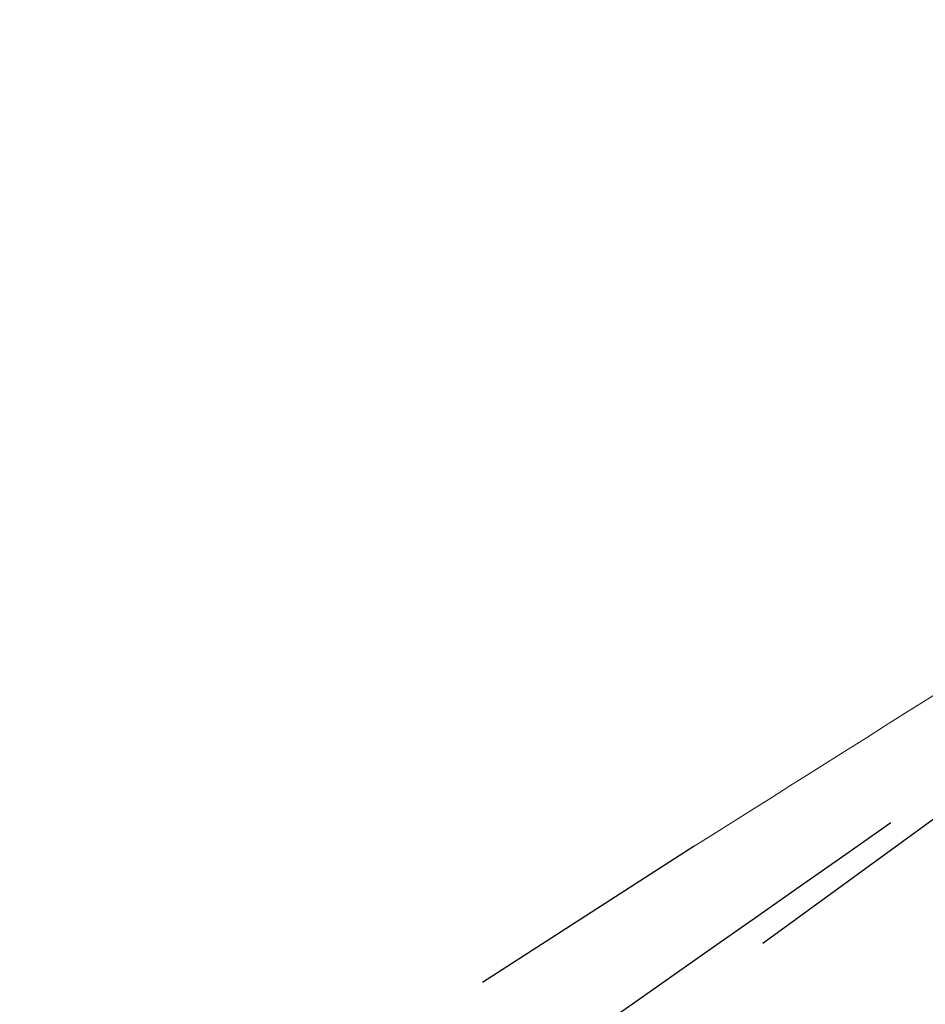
# Model space of a CAD drawing. Header units: millimetres. Extents: x 8 to 473, y 11 to 654.
# Tile 123 of 256: x 409.71233 to 409.71926, y 206.60332 to 206.61086. Entities that reach past the tile are written whole.
import ezdxf

# ---------------------------------------------------------------- set-up
doc = ezdxf.new("R2010")
doc.units = ezdxf.units.MM

msp = doc.modelspace()

# ---------------------------------------------------------------- linework, layer by layer
at = {"color": 7, "linetype": 'Continuous', "lineweight": 30}
for p, q in [((409.7180131, 206.6037935), (411.1340749, 207.63562)), ((409.7174874, 206.604534), (409.7158662, 206.6034924))]:
    msp.add_line(p, q, dxfattribs=at)
at = {"color": 8, "linetype": 'Continuous', "lineweight": 0}
msp.add_open_spline([(408.2711682, 209.8022619), (408.3013116, 209.7888614), (408.3614867, 209.7621102), (408.4530345, 209.7129554), (408.544807, 209.6577361), (408.636593, 209.5961235), (408.728013, 209.5286395), (408.8247695, 209.4507166), (408.9262823, 209.3614004), (409.0316577, 209.2598969), (409.134338, 209.1520483), (409.2337136, 209.0384286), (409.3291778, 208.919748), (409.4198358, 208.7965831), (409.5049597, 208.6697812), (409.5842356, 208.5402866), (409.6573455, 208.4088835), (409.7239906, 208.2763708), (409.7838657, 208.143542), (409.8366648, 208.0111918), (409.8820838, 207.8801137), (409.9198029, 207.7511043), (409.9495525, 207.6249528), (409.970868, 207.5024797), (409.9836384, 207.3843501), (409.9879833, 207.2711205), (409.9839652, 207.1633477), (409.9716621, 207.0615836), (409.9511409, 206.9663899), (409.9224882, 206.8783), (409.8857134, 206.7979583), (409.8411082, 206.7256022), (409.7879721, 206.663087), (409.7464279, 206.622786), (409.7206107, 206.6065038), (409.7174874, 206.604534)], degree=3, knots=[0, 0, 0, 0, 0.026996, 0.053893, 0.080719, 0.107498, 0.134247, 0.160978, 0.193039, 0.225095, 0.257155, 0.289229, 0.321331, 0.353419, 0.385469, 0.41751, 0.449559, 0.48162, 0.513689, 0.545754, 0.577805, 0.609832, 0.641831, 0.673804, 0.705775, 0.737765, 0.769789, 0.801854, 0.833967, 0.866135, 0.898368, 0.930682, 0.963103, 0.995536, 1, 1, 1, 1], dxfattribs=at)
at = {"color": 7, "linetype": 'Continuous', "lineweight": 30}
msp.add_open_spline([(407.3777459, 209.7084109), (407.3678356, 209.6966063), (407.3502159, 209.6756187), (407.32882, 209.646904), (407.3140496, 209.6258366), (407.3048241, 209.61207), (407.2981007, 209.6017466), (407.2926508, 209.593181), (407.2869719, 209.5840456), (407.2776125, 209.568601), (407.2638942, 209.544818), (407.2475332, 209.5140452), (407.2325501, 209.4833269), (407.2209688, 209.4577165), (407.2111601, 209.4346235), (407.2014216, 209.4103273), (407.1900771, 209.379833), (407.1788967, 209.3466442), (407.1692917, 209.3150498), (407.1614593, 209.2869236), (407.1542498, 209.258637), (407.147276, 209.2283347), (407.1407606, 209.1965525), (407.1319947, 209.1478999), (407.1232146, 209.0841959), (407.1165039, 209.0049311), (407.1136499, 208.9218038), (407.1147418, 208.8547421), (407.1171721, 208.804737), (407.1193633, 208.7720135), (407.1220543, 208.7401768), (407.1252246, 208.7088697), (407.1291771, 208.6752714), (407.1344672, 208.636305), (407.141638, 208.5908981), (407.1549482, 208.5172659), (407.176122, 208.4213233), (407.2071695, 208.3075353), (407.2401158, 208.2042663), (407.2733234, 208.1119759), (407.3057852, 208.0301062), (407.3364821, 207.9585859), (407.362852, 207.9009788), (407.3844862, 207.8559011), (407.4026106, 207.8193931), (407.4220288, 207.7814685), (407.4456773, 207.7368727), (407.4750336, 207.6838243), (407.5101114, 207.6234535), (407.5509183, 207.5568853), (407.5980094, 207.4844214), (407.6488792, 207.4109485), (407.70306, 207.337466), (407.7583651, 207.2667063), (407.8140656, 207.1995697), (407.8663073, 207.1400052), (407.912631, 207.089716), (407.9520469, 207.0487102), (407.9844806, 207.0161374), (408.0118175, 206.9894448), (408.0396896, 206.9628985), (408.0730438, 206.9320356), (408.119697, 206.8904658), (408.1773271, 206.8418382), (408.2424581, 206.7905374), (408.3065163, 206.7435554), (408.3670182, 206.7022955), (408.4185531, 206.6695926), (408.4605734, 206.6444907), (408.4966213, 206.6239735), (408.5345059, 206.6034858), (408.5771278, 206.5818045), (408.6364774, 206.5537566), (408.7118094, 206.5222959), (408.7963565, 206.4928936), (408.8744106, 206.4708714), (408.9489296, 206.4541867), (409.0203164, 206.4424782), (409.0986829, 206.4346585), (409.1597386, 206.4326475), (409.214788, 206.4337938), (409.2589744, 206.4364955), (409.3041736, 206.4413955), (409.3483279, 206.448261), (409.3902204, 206.4566576), (409.4313755, 206.4668813), (409.4706469, 206.4785952), (409.5069497, 206.4911544), (409.5358135, 206.5024877), (409.5592201, 206.5125412), (409.5797254, 206.5218996), (409.6053941, 206.5344758), (409.6379246, 206.5519874), (409.67715, 206.5753616), (409.7042522, 206.5943753), (409.7189925, 206.6047164)], degree=3, knots=[0, 0, 0, 0, 0.011005, 0.019567, 0.025073, 0.028704, 0.030824, 0.032993, 0.035392, 0.038021, 0.045246, 0.05438, 0.062036, 0.068684, 0.073535, 0.079147, 0.086674, 0.095796, 0.102907, 0.108945, 0.115508, 0.122558, 0.129784, 0.137148, 0.155365, 0.171992, 0.189043, 0.206973, 0.214069, 0.220927, 0.227525, 0.233863, 0.240192, 0.247995, 0.257505, 0.267539, 0.292093, 0.314526, 0.334893, 0.353243, 0.369551, 0.383787, 0.395954, 0.404045, 0.410866, 0.417941, 0.426983, 0.437993, 0.450425, 0.464297, 0.479625, 0.496433, 0.511859, 0.528301, 0.544466, 0.558753, 0.571165, 0.581704, 0.589927, 0.596488, 0.602831, 0.611223, 0.621702, 0.637705, 0.653724, 0.669082, 0.683769, 0.696837, 0.705515, 0.713252, 0.721907, 0.731686, 0.742569, 0.76255, 0.783057, 0.800086, 0.815425, 0.833497, 0.848975, 0.867318, 0.875516, 0.886164, 0.897699, 0.907065, 0.916515, 0.926735, 0.936272, 0.944737, 0.95314, 0.957538, 0.962228, 0.968628, 0.977063, 0.987525, 1, 1, 1, 1], dxfattribs=at)

doc.saveas('drawing.dxf')
